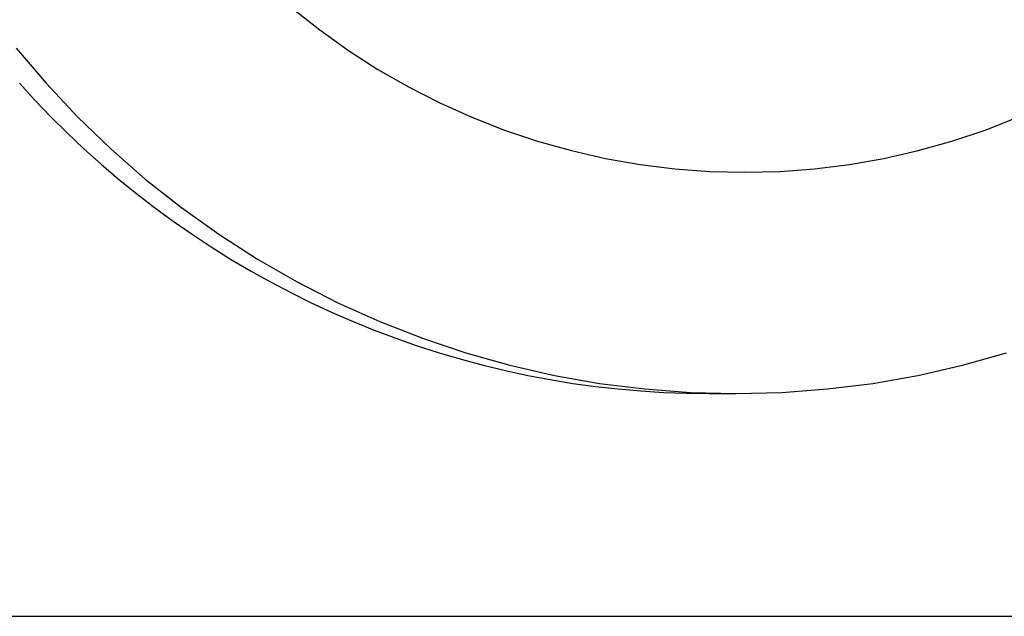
# Model space of a CAD drawing. Extents: x 987 to 2641, y 1244 to 2490.
# Tile 106 of 138: x 2523 to 2539, y 1911 to 1921. Entities that reach past the tile are written whole.
import ezdxf

# ---------------------------------------------------------------- set-up
doc = ezdxf.new("R2010")
doc.units = 0
doc.layers.add('KF_GRAVIS_8_REAR', color=7, linetype='CONTINUOUS')

# ---------------------------------------------------------------- blocks, each defined once
blk = doc.blocks.new('KF_GRAVIS_8_REAR')
at = {"layer": 'KF_GRAVIS_8_REAR'}
for p, q in [((19.78748, -230.875), (20.22161, -230.875)), ((5.50777, -234.5), (34.0672, -234.5))]:
    blk.add_line(p, q, dxfattribs=at)
for points in [[(8.56843, -225.825, 0), (8.82136, -226.102, 0), (9.08088, -226.372, 0), (9.34686, -226.635, 0), (9.61913, -226.892, 0), (9.89752, -227.142, 0), (10.1819, -227.385, 0), (10.472, -227.621, 0), (10.7678, -227.849, 0), (11.0689, -228.07, 0), (11.3754, -228.284, 0), (11.6869, -228.49, 0), (12.0032, -228.688, 0), (12.3243, -228.878, 0), (12.6499, -229.06, 0), (12.9797, -229.233, 0), (13.3137, -229.399, 0), (13.6516, -229.556, 0), (13.9931, -229.705, 0), (14.3382, -229.845, 0), (14.6865, -229.976, 0), (15.0379, -230.099, 0), (15.3922, -230.213, 0), (15.7491, -230.318, 0), (16.1084, -230.414, 0), (16.47, -230.501, 0), (16.8335, -230.58, 0), (17.1989, -230.649, 0), (17.5658, -230.709, 0), (17.934, -230.759, 0), (18.3034, -230.801, 0), (18.6736, -230.833, 0), (19.0445, -230.856, 0), (19.4159, -230.87, 0), (19.7875, -230.875, 0)], [(8.51713, -225.254, 0), (9.00255, -225.825, 0), (9.51501, -226.372, 0), (10.0533, -226.892, 0), (10.616, -227.385, 0), (11.2019, -227.849, 0), (11.8095, -228.284, 0), (12.4374, -228.688, 0), (13.084, -229.06, 0), (13.7478, -229.399, 0), (14.4272, -229.705, 0), (15.1206, -229.976, 0), (15.8263, -230.213, 0), (16.5425, -230.414, 0), (17.2677, -230.58, 0), (17.9999, -230.709, 0), (18.7375, -230.801, 0), (19.4787, -230.856, 0), (20.2216, -230.875, 0), (20.9646, -230.856, 0), (21.7057, -230.801, 0), (22.4433, -230.709, 0), (23.1755, -230.58, 0), (23.9007, -230.414, 0), (24.6169, -230.213, 0)], [(20.3605, -227.275, 0), (20.9295, -227.261, 0), (21.4971, -227.218, 0), (22.062, -227.148, 0), (22.6228, -227.049, 0), (23.1781, -226.922, 0), (23.7267, -226.768, 0), (24.2671, -226.587, 0), (24.7982, -226.379, 0)], [(13.004, -224.602, 0), (13.4527, -224.958, 0), (13.9181, -225.291, 0), (14.3989, -225.6, 0), (14.8942, -225.885, 0), (15.4025, -226.144, 0), (15.9229, -226.379, 0), (16.4539, -226.587, 0), (16.9944, -226.768, 0), (17.5429, -226.922, 0), (18.0982, -227.049, 0), (18.659, -227.148, 0), (19.2239, -227.218, 0), (19.7915, -227.261, 0), (20.3605, -227.275, 0)]]:
    blk.add_polyline3d(points, dxfattribs=at)

msp = doc.modelspace()

# ---------------------------------------------------------------- block references
at = {"layer": 'KF_GRAVIS_8_REAR'}
msp.add_blockref('KF_GRAVIS_8_REAR', (2514.017, 2145.913), dxfattribs=at)

doc.saveas('drawing.dxf')
